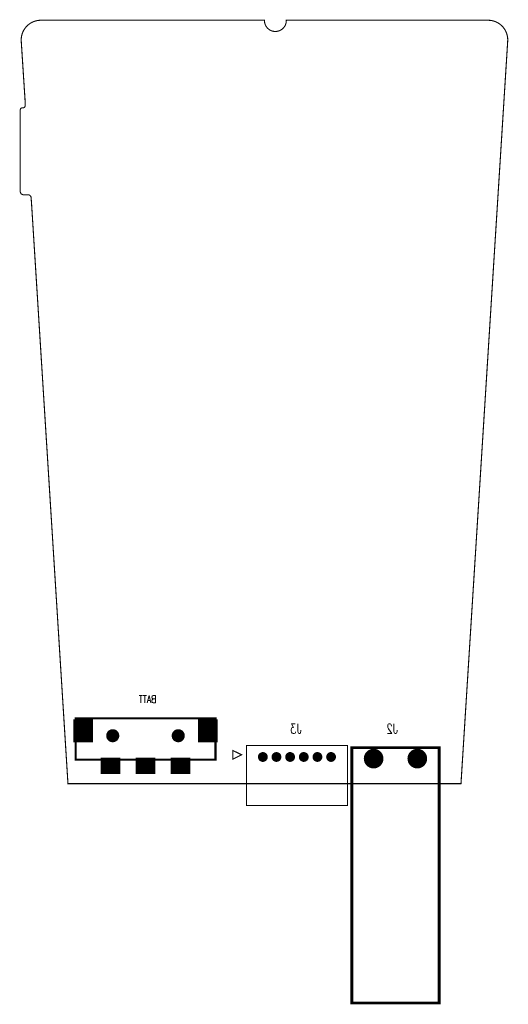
# Model space of a CAD drawing. Extents: x -4.4 to 40.3, y -20.2 to 70.1.
import ezdxf

# ---------------------------------------------------------------- set-up
doc = ezdxf.new("R2010")
doc.units = 0
for name, color, linetype in [('BOARD_OUTLINE_00', 254, 'CONTINUOUS'), ('DRIL_PLTE_THRU_02', 2, 'CONTINUOUS'), ('DRIL_SYMBOL', 254, 'CONTINUOUS'), ('PADS_BOT', 34, 'CONTINUOUS'), ('PADS_INNER', 34, 'CONTINUOUS'), ('PART_BOT_2DLINE_00', 183, 'CONTINUOUS'), ('PART_NAME_02', 254, 'CONTINUOUS')]:
    doc.layers.add(name, color=color, linetype=linetype)
doc.styles.add('W0$1', font='simplex', dxfattribs={"width": 0.75})
doc.styles.add('W0$127', font='simplex', dxfattribs={"width": 0.75})

# ---------------------------------------------------------------- blocks, each defined once
blk = doc.blocks.new('SMOOTH_0$1')
at = {"const_width": 0.05}
blk.add_lwpolyline([(-0.025, 0, 1), (0.025, 0, 1)], format="xyb", close=True, dxfattribs=at)
blk = doc.blocks.new('BOARD_1')
at = {"layer": 'BOARD_OUTLINE_00', "const_width": 0.1}
blk.add_lwpolyline([(0, -1), (36, -1), (40.28, 67.087, 0.432739), (38.483, 69), (20, 69), (20, 68.94, -0.969914), (18, 68.94), (18, 69), (-2.483, 69, 0.432739), (-4.28, 67.087), (-3.925, 61.595), (-3.92, 61.58), (-3.92, 61.17, -0.414214), (-4.12, 60.97), (-4.17, 60.97, 0.414214), (-4.37, 60.77), (-4.37, 53.3, 0.414214), (-4.07, 53), (-3.67, 53, -0.414214), (-3.37, 52.7), (-3.37, 52.633), (-3.34, 52.26)], format="xyb", close=True, dxfattribs=at)
at = {"layer": 'BOARD_OUTLINE_00'}
for p in [(40.28, 67.087), (0, -1), (36, -1)]:
    blk.add_blockref('SMOOTH_0$1', p, dxfattribs=at)
blk = doc.blocks.new('SMOOTH_0$2')
at = {"const_width": 0.1}
blk.add_lwpolyline([(-0.05, 0, 1), (0.05, 0, 1)], format="xyb", close=True, dxfattribs=at)
blk = doc.blocks.new('PART_BODY_BOT_26')
at = {"layer": 'PART_BOT_2DLINE_00', "const_width": 0.2}
blk.add_lwpolyline([(-6.41, 1.6), (6.39, 1.6), (6.39, -2.19), (-6.41, -2.19)], close=True, dxfattribs=at)
at = {"layer": 'PART_BOT_2DLINE_00'}
for p in [(-6.41, 1.6), (6.39, 1.6), (-6.41, -2.19), (6.39, -2.19)]:
    blk.add_blockref('SMOOTH_0$2', p, dxfattribs=at)
blk = doc.blocks.new('DRIL_HOLE_0')
blk.add_lwpolyline([(0, 0, 1), (0, 0, 1)], format="xyb", close=True)
blk = doc.blocks.new('PAD_0')
blk.add_lwpolyline([(0, 0), (0, 0)])
blk = doc.blocks.new('PAD_1')
at = {"const_width": 1.5}
blk.add_lwpolyline([(-0.9, 0), (0.9, 0)], dxfattribs=at)
blk = doc.blocks.new('STK_BOT_32')
at = {"layer": 'DRIL_PLTE_THRU_02'}
blk.add_blockref('DRIL_HOLE_0', (0, 0), dxfattribs=at)
at = {"layer": 'PADS_BOT'}
blk.add_blockref('PAD_1', (0, 0), dxfattribs=at)
at = {"layer": 'PADS_INNER'}
blk.add_blockref('PAD_0', (0, 0), dxfattribs=at)
blk = doc.blocks.new('PAD_2')
at = {"const_width": 1.8}
blk.add_lwpolyline([(-1.05, 0), (1.05, 0)], dxfattribs=at)
blk = doc.blocks.new('STK_BOT_33')
at = {"layer": 'DRIL_PLTE_THRU_02'}
blk.add_blockref('DRIL_HOLE_0', (0, 0), dxfattribs=at)
at = {"layer": 'PADS_BOT', "rotation": 90}
blk.add_blockref('PAD_2', (0, 0), dxfattribs=at)
at = {"layer": 'PADS_INNER'}
blk.add_blockref('PAD_0', (0, 0), dxfattribs=at)
blk = doc.blocks.new('DRIL_SYMBOL_1$2')
at = {"layer": 'DRIL_SYMBOL', "const_width": 0.0508}
for points in [[(-0.254, 0), (0.254, 0)], [(0, -0.254), (0, 0.254)]]:
    blk.add_lwpolyline(points, dxfattribs=at)
blk = doc.blocks.new('DRIL_HOLE_1$2')
at = {"const_width": 0.6}
blk.add_lwpolyline([(-0.3, 0, 1), (0.3, 0, 1)], format="xyb", close=True, dxfattribs=at)
blk.add_blockref('DRIL_SYMBOL_1$2', (0, 0))
blk = doc.blocks.new('PAD_3')
at = {"const_width": 0.6}
blk.add_lwpolyline([(0, -0.3, 1), (0, 0.3, 1)], format="xyb", close=True, dxfattribs=at)
blk = doc.blocks.new('STK_BOT_34')
at = {"layer": 'DRIL_PLTE_THRU_02'}
blk.add_blockref('DRIL_HOLE_1$2', (0, 0), dxfattribs=at)
at = {"layer": 'PADS_BOT'}
blk.add_blockref('PAD_3', (0, 0), dxfattribs=at)
at = {"layer": 'PADS_INNER'}
blk.add_blockref('PAD_3', (0, 0), dxfattribs=at)
blk = doc.blocks.new('SYM_BOT_28')
for name, p in [('STK_BOT_33', (-5.7, 0.45)), ('STK_BOT_33', (5.7, 0.45)), ('PART_BODY_BOT_26', (0, 0)), ('STK_BOT_34', (-3, 0)), ('STK_BOT_34', (3, 0)), ('STK_BOT_32', (-3.2, -2.75)), ('STK_BOT_32', (0, -2.75)), ('STK_BOT_32', (3.2, -2.75))]:
    blk.add_blockref(name, p)
blk = doc.blocks.new('PART_BOT_86')
blk.add_blockref('SYM_BOT_28', (0, 0))
at = {"layer": 'PART_NAME_02', "style": 'W0$1', "width": 0.75}
blk.add_text('BATT', height=0.7, dxfattribs=at).set_placement((-1, 3))
blk = doc.blocks.new('PART_BODY_BOT_27')
at = {"layer": 'PART_BOT_2DLINE_00', "const_width": 0.1}
for points in [[(-1.5, -1.05), (7.75, -1.05), (7.75, 4.45), (-1.5, 4.45)], [(-1.95, -0.2), (-2.75, 0.2), (-2.75, -0.6)]]:
    blk.add_lwpolyline(points, close=True, dxfattribs=at)
at = {"layer": 'PART_BOT_2DLINE_00'}
for p in [(-1.5, 4.45), (7.75, 4.45), (-2.75, 0.2), (-2.75, -0.6), (-1.95, -0.2), (-1.5, -1.05), (7.75, -1.05)]:
    blk.add_blockref('SMOOTH_0$1', p, dxfattribs=at)
blk = doc.blocks.new('DRIL_SYMBOL_0$5')
at = {"layer": 'DRIL_SYMBOL', "const_width": 0.0508}
for points in [[(-0.254, 0), (0.254, 0)], [(0, -0.254), (0, 0.254)]]:
    blk.add_lwpolyline(points, dxfattribs=at)
blk = doc.blocks.new('DRIL_HOLE_0$5')
at = {"const_width": 0.25}
blk.add_lwpolyline([(-0.125, 0, 1), (0.125, 0, 1)], format="xyb", close=True, dxfattribs=at)
blk.add_blockref('DRIL_SYMBOL_0$5', (0, 0))
blk = doc.blocks.new('PAD_4')
at = {"const_width": 0.45}
blk.add_lwpolyline([(0, -0.225, 1), (0, 0.225, 1)], format="xyb", close=True, dxfattribs=at)
blk = doc.blocks.new('STK_BOT_35')
at = {"layer": 'DRIL_PLTE_THRU_02'}
blk.add_blockref('DRIL_HOLE_0$5', (0, 0), dxfattribs=at)
at = {"layer": 'PADS_BOT'}
blk.add_blockref('PAD_4', (0, 0), dxfattribs=at)
at = {"layer": 'PADS_INNER'}
blk.add_blockref('PAD_4', (0, 0), dxfattribs=at)
blk = doc.blocks.new('SYM_BOT_29')
for name, p in [('PART_BODY_BOT_27', (0, 0)), ('STK_BOT_35', (0, 0)), ('STK_BOT_35', (1.25, 0)), ('STK_BOT_35', (2.5, 0)), ('STK_BOT_35', (3.75, 0)), ('STK_BOT_35', (5, 0)), ('STK_BOT_35', (6.25, 0))]:
    blk.add_blockref(name, p)
blk = doc.blocks.new('PART_BOT_87')
blk.add_blockref('SYM_BOT_29', (0, 0))
at = {"layer": 'PART_NAME_02', "style": 'W0$127', "width": 0.75}
blk.add_text('J3', height=0.889, rotation=180, dxfattribs=at).set_placement((3.55, -2.15))
blk = doc.blocks.new('SMOOTH_0$254')
at = {"const_width": 0.127}
blk.add_lwpolyline([(-0.0635, 0, 1), (0.0635, 0, 1)], format="xyb", close=True, dxfattribs=at)
blk = doc.blocks.new('PART_BODY_BOT_28')
at = {"layer": 'PART_BOT_2DLINE_00', "const_width": 0.254}
blk.add_lwpolyline([(-4, -1), (4, -1), (4, 22.4), (-4, 22.4)], close=True, dxfattribs=at)
at = {"layer": 'PART_BOT_2DLINE_00'}
for p in [(-4, 22.4), (4, 22.4), (-4, -1), (4, -1)]:
    blk.add_blockref('SMOOTH_0$254', p, dxfattribs=at)
blk = doc.blocks.new('DRIL_SYMBOL_1$1')
at = {"layer": 'DRIL_SYMBOL', "const_width": 0.0508}
for points in [[(-0.254, 0), (0.254, 0)], [(0, -0.254), (0, 0.254)]]:
    blk.add_lwpolyline(points, dxfattribs=at)
blk = doc.blocks.new('DRIL_HOLE_1$1')
at = {"const_width": 0.55}
blk.add_lwpolyline([(-0.275, 0, 1), (0.275, 0, 1)], format="xyb", close=True, dxfattribs=at)
blk.add_blockref('DRIL_SYMBOL_1$1', (0, 0))
blk = doc.blocks.new('PAD_5')
at = {"const_width": 0.9}
blk.add_lwpolyline([(0, -0.45, 1), (0, 0.45, 1)], format="xyb", close=True, dxfattribs=at)
blk = doc.blocks.new('STK_BOT_37')
at = {"layer": 'DRIL_PLTE_THRU_02'}
blk.add_blockref('DRIL_HOLE_1$1', (0, 0), dxfattribs=at)
at = {"layer": 'PADS_BOT'}
blk.add_blockref('PAD_5', (0, 0), dxfattribs=at)
at = {"layer": 'PADS_INNER'}
blk.add_blockref('PAD_5', (0, 0), dxfattribs=at)
blk = doc.blocks.new('SYM_BOT_30')
for name, p in [('PART_BODY_BOT_28', (0, 0)), ('STK_BOT_37', (-2, 0)), ('STK_BOT_37', (2, 0))]:
    blk.add_blockref(name, p)
blk = doc.blocks.new('PART_BOT_88')
blk.add_blockref('SYM_BOT_30', (0, 0))
at = {"layer": 'PART_NAME_02', "style": 'W0$127', "width": 0.75}
blk.add_text('J2', height=0.889, rotation=180, dxfattribs=at).set_placement((0.2, -2.3))

msp = doc.modelspace()

# ---------------------------------------------------------------- block references
msp.add_blockref('BOARD_1', (0, 1))
at = {"xscale": -1}
msp.add_blockref('PART_BOT_86', (7.1, 4.4), dxfattribs=at)
at = {"xscale": -1, "rotation": -180}
for name, p in [('PART_BOT_87', (17.85, 2.45)), ('PART_BOT_88', (30, 2.3))]:
    msp.add_blockref(name, p, dxfattribs=at)

doc.saveas('drawing.dxf')
